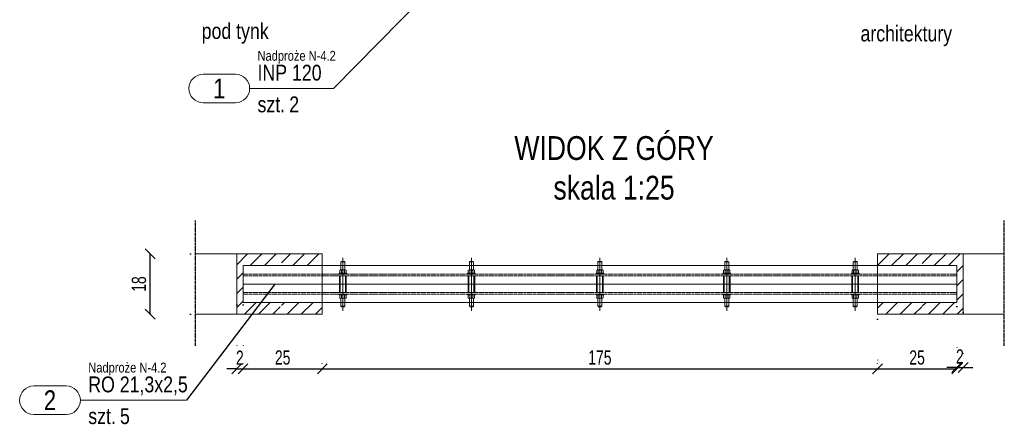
# Model space of a CAD drawing. Header units: millimetres. Extents: x 11149 to 111407, y -107619 to -23630.
# Tile 41 of 245: x 18678 to 18988, y -40217 to -40090. Entities that reach past the tile are written whole.
import ezdxf
from ezdxf.enums import TextEntityAlignment as Align

# ---------------------------------------------------------------- set-up
doc = ezdxf.new("R2010")
doc.units = ezdxf.units.MM
doc.header["$LTSCALE"] = 2
for name, pattern in [('CENTER2', [28.575, 19.05, -3.175, 3.175, -3.175]), ('DOT', [6.35, 0, -6.35]), ('HIDDEN', [9.525, 6.35, -3.175])]:
    doc.linetypes.add(name, pattern=pattern)
doc.layers.get('0').update_dxf_attribs({"plot": 0})
doc.layers.get('Defpoints').update_dxf_attribs({"color": 1})
for name, color, linetype, lineweight in [('e-cad_252', 252, 'HIDDEN', 9), ('e-cad_cienkie', 1, 'Continuous', 9), ('e-cad_opisy', 7, 'Continuous', 9), ('e-cad_osie', 22, 'CENTER2', 9), ('e-cad_stal_kontur', 222, 'Continuous', 20), ('e-cad_stal_ukryte', 222, 'HIDDEN', 9), ('e-cad_wymiary', 4, 'Continuous', 9)]:
    doc.layers.add(name, color=color, linetype=linetype, lineweight=lineweight)
doc.layers.add('e-cad_rzutnie', color=61, linetype='Continuous', lineweight=9, plot=False)
doc.layers.add('e-cad_ukryte', color=30, linetype='HIDDEN')
doc.styles.add('e-cad_1', font='arial.ttf', dxfattribs={"width": 0.7})
doc.styles.add('e-cad_2', font='arial.ttf', dxfattribs={"width": 0.8})
doc.dimstyles.new('e-cad_1_25_[cm]', dxfattribs={"dimscale": 2.5, "dimtxt": 1.8, "dimasz": 1.25, "dimexe": 1.25, "dimexo": 0.625, "dimgap": 0.5, "dimtad": 1, "dimdec": 0, "dimrnd": 1, "dimzin": 1, "dimtxsty": 'e-cad_1', "dimblk": 'OBLIQUE', "dimcen": 2.5, "dimclrd": 256, "dimclre": 252, "dimclrt": 7, "dimadec": 0, "dimazin": 0, "dimtfac": 1, "dimtix": 1, "dimtmove": 2, "dimatfit": 3, "dimldrblk": 'NONE', "dimfxl": 60, "dimfxlon": 1, "dimarcsym": 0})

# ---------------------------------------------------------------- blocks, each defined once
blk = doc.blocks.new('_OBLIQUE')
at = {"color": 0, "linetype": 'ByBlock', "lineweight": -2}
blk.add_line((-0.5, -0.5), (0.5, 0.5), dxfattribs=at)
blk = doc.blocks.new('*D3199')
at = {"layer": 'Defpoints', "color": 0, "ltscale": 0.5}
for p in [(18746.4, -40178.02), (18748.4, -40178.02), (18748.4, -40199.77)]:
    blk.add_point(p, dxfattribs=at)
at = {"layer": 'e-cad_wymiary', "color": 252, "linetype": 'DOT', "lineweight": -2}
for p, q in [((18746.4, -40179.59), (18746.4, -40202.9)), ((18748.4, -40179.59), (18748.4, -40202.9))]:
    blk.add_line(p, q, dxfattribs=at)
at = {"layer": 'e-cad_wymiary', "lineweight": -2}
for p, q in [((18746.4, -40199.77), (18743.27, -40199.77)), ((18746.4, -40199.77), (18748.4, -40199.77)), ((18748.4, -40199.77), (18751.52, -40199.77))]:
    blk.add_line(p, q, dxfattribs=at)
at = {"layer": 'e-cad_wymiary', "lineweight": -2, "ltscale": 0.5, "xscale": 3.125, "yscale": 3.125, "zscale": 3.125}
blk.add_blockref('_OBLIQUE', (18746.4, -40199.77), dxfattribs=at)
at = {"layer": 'e-cad_wymiary', "lineweight": -2, "ltscale": 0.5, "xscale": 3.125, "yscale": 3.125, "zscale": 3.125, "rotation": 180}
blk.add_blockref('_OBLIQUE', (18748.4, -40199.77), dxfattribs=at)
at = {"layer": 'e-cad_wymiary', "color": 7, "ltscale": 0.5, "insert": (18747.4, -40196.26), "char_height": 4.5, "attachment_point": 5, "style": 'e-cad_1'}
blk.add_mtext('2', dxfattribs=at)
blk = doc.blocks.new('_None')
blk = doc.blocks.new('*D3203')
at = {"layer": 'Defpoints', "color": 0, "ltscale": 0.5}
for p in [(18719.15, -40163.54), (18733.4, -40163.54), (18733.4, -40182.54)]:
    blk.add_point(p, dxfattribs=at)
at = {"layer": 'e-cad_wymiary', "color": 252, "linetype": 'DOT', "lineweight": -2}
for p, q in [((18731.83, -40163.54), (18716.03, -40163.54)), ((18731.83, -40182.54), (18716.03, -40182.54))]:
    blk.add_line(p, q, dxfattribs=at)
at = {"layer": 'e-cad_wymiary', "lineweight": -2}
blk.add_line((18719.15, -40182.54), (18719.15, -40163.54), dxfattribs=at)
at = {"layer": 'e-cad_wymiary', "lineweight": -2, "ltscale": 0.5, "xscale": 3.125, "yscale": 3.125, "zscale": 3.125}
for p, rotation in [((18719.15, -40163.54), 90), ((18719.15, -40182.54), 270)]:
    blk.add_blockref('_OBLIQUE', p, dxfattribs=dict(at, rotation=rotation))
at = {"layer": 'e-cad_wymiary', "color": 7, "ltscale": 0.5, "insert": (18715.61, -40173.04), "char_height": 4.5, "attachment_point": 5, "rotation": 90, "style": 'e-cad_1'}
blk.add_mtext('18', dxfattribs=at)
blk = doc.blocks.new('*D3204')
at = {"layer": 'Defpoints', "color": 0, "ltscale": 0.5}
for p in [(18748.4, -40199.77), (18773.4, -40199.77), (18773.4, -40199.77)]:
    blk.add_point(p, dxfattribs=at)
at = {"layer": 'e-cad_wymiary', "color": 252, "linetype": 'DOT', "lineweight": -2}
for p, q in [((18748.4, -40198.21), (18748.4, -40196.65)), ((18773.4, -40198.21), (18773.4, -40196.65))]:
    blk.add_line(p, q, dxfattribs=at)
at = {"layer": 'e-cad_wymiary', "lineweight": -2}
blk.add_line((18748.4, -40199.77), (18773.4, -40199.77), dxfattribs=at)
at = {"layer": 'e-cad_wymiary', "lineweight": -2, "ltscale": 0.5, "xscale": 3.125, "yscale": 3.125, "zscale": 3.125, "rotation": 180}
blk.add_blockref('_OBLIQUE', (18748.4, -40199.77), dxfattribs=at)
at = {"layer": 'e-cad_wymiary', "lineweight": -2, "ltscale": 0.5, "xscale": 3.125, "yscale": 3.125, "zscale": 3.125}
blk.add_blockref('_OBLIQUE', (18773.4, -40199.77), dxfattribs=at)
at = {"layer": 'e-cad_wymiary', "color": 7, "ltscale": 0.5, "insert": (18760.9, -40196.22), "char_height": 4.5, "attachment_point": 5, "style": 'e-cad_1'}
blk.add_mtext('25', dxfattribs=at)
blk = doc.blocks.new('*D3205')
at = {"layer": 'Defpoints', "color": 0, "ltscale": 0.5}
for p in [(18973.4, -40178.54), (18948.4, -40182.54), (18973.4, -40199.77)]:
    blk.add_point(p, dxfattribs=at)
at = {"layer": 'e-cad_wymiary', "color": 252, "linetype": 'DOT', "lineweight": -2}
for p, q in [((18973.4, -40180.1), (18973.4, -40202.9)), ((18948.4, -40184.1), (18948.4, -40202.9))]:
    blk.add_line(p, q, dxfattribs=at)
at = {"layer": 'e-cad_wymiary', "lineweight": -2}
blk.add_line((18948.4, -40199.77), (18973.4, -40199.77), dxfattribs=at)
at = {"layer": 'e-cad_wymiary', "lineweight": -2, "ltscale": 0.5, "xscale": 3.125, "yscale": 3.125, "zscale": 3.125, "rotation": 180}
blk.add_blockref('_OBLIQUE', (18948.4, -40199.77), dxfattribs=at)
at = {"layer": 'e-cad_wymiary', "lineweight": -2, "ltscale": 0.5, "xscale": 3.125, "yscale": 3.125, "zscale": 3.125}
blk.add_blockref('_OBLIQUE', (18973.4, -40199.77), dxfattribs=at)
at = {"layer": 'e-cad_wymiary', "color": 7, "ltscale": 0.5, "insert": (18960.9, -40196.22), "char_height": 4.5, "attachment_point": 5, "style": 'e-cad_1'}
blk.add_mtext('25', dxfattribs=at)
blk = doc.blocks.new('*D3206')
at = {"layer": 'Defpoints', "color": 0, "ltscale": 0.5}
for p in [(18973.4, -40178.54), (18975.4, -40180.43), (18975.4, -40199.38)]:
    blk.add_point(p, dxfattribs=at)
at = {"layer": 'e-cad_wymiary', "color": 252, "linetype": 'DOT', "lineweight": -2}
for p, q in [((18973.4, -40180.1), (18973.4, -40202.51)), ((18975.4, -40181.99), (18975.4, -40202.51))]:
    blk.add_line(p, q, dxfattribs=at)
at = {"layer": 'e-cad_wymiary', "lineweight": -2}
for p, q in [((18973.4, -40199.38), (18970.27, -40199.38)), ((18973.4, -40199.38), (18975.4, -40199.38)), ((18975.4, -40199.38), (18978.52, -40199.38))]:
    blk.add_line(p, q, dxfattribs=at)
at = {"layer": 'e-cad_wymiary', "lineweight": -2, "ltscale": 0.5, "xscale": 3.125, "yscale": 3.125, "zscale": 3.125}
blk.add_blockref('_OBLIQUE', (18973.4, -40199.38), dxfattribs=at)
at = {"layer": 'e-cad_wymiary', "lineweight": -2, "ltscale": 0.5, "xscale": 3.125, "yscale": 3.125, "zscale": 3.125, "rotation": 180}
blk.add_blockref('_OBLIQUE', (18975.4, -40199.38), dxfattribs=at)
at = {"layer": 'e-cad_wymiary', "color": 7, "ltscale": 0.5, "insert": (18974.4, -40195.87), "char_height": 4.5, "attachment_point": 5, "style": 'e-cad_1'}
blk.add_mtext('2', dxfattribs=at)
blk = doc.blocks.new('*D3207')
at = {"layer": 'Defpoints', "color": 0, "ltscale": 0.5}
for p in [(18773.4, -40199.77), (18948.4, -40199.77), (18948.4, -40199.77)]:
    blk.add_point(p, dxfattribs=at)
at = {"layer": 'e-cad_wymiary', "color": 252, "linetype": 'DOT', "lineweight": -2}
for p, q in [((18773.4, -40198.21), (18773.4, -40196.65)), ((18948.4, -40198.21), (18948.4, -40196.65))]:
    blk.add_line(p, q, dxfattribs=at)
at = {"layer": 'e-cad_wymiary', "lineweight": -2}
blk.add_line((18773.4, -40199.77), (18948.4, -40199.77), dxfattribs=at)
at = {"layer": 'e-cad_wymiary', "lineweight": -2, "ltscale": 0.5, "xscale": 3.125, "yscale": 3.125, "zscale": 3.125, "rotation": 180}
blk.add_blockref('_OBLIQUE', (18773.4, -40199.77), dxfattribs=at)
at = {"layer": 'e-cad_wymiary', "lineweight": -2, "ltscale": 0.5, "xscale": 3.125, "yscale": 3.125, "zscale": 3.125}
blk.add_blockref('_OBLIQUE', (18948.4, -40199.77), dxfattribs=at)
at = {"layer": 'e-cad_wymiary', "color": 7, "ltscale": 0.5, "insert": (18860.9, -40196.22), "char_height": 4.5, "attachment_point": 5, "style": 'e-cad_1'}
blk.add_mtext('175', dxfattribs=at)
blk = doc.blocks.new('e-cad_StalOpis_2')
at = {"layer": 'e-cad_cienkie', "ltscale": 0.4}
blk.add_lwpolyline([(-14.87, 1.8), (-10.78, 1.8, -0.991311), (-10.78, -1.8), (-14.87, -1.8, -0.991311)], format="xyb", close=True, dxfattribs=at)
at = {"layer": 'e-cad_cienkie'}
blk.add_lwpolyline([(0, 0), (-9, 0)], dxfattribs=at)
at = {"layer": 'e-cad_opisy', "ltscale": 0.04, "style": 'e-cad_1', "width": 0.8}
for tag, p in [('PROFIL', (-8, 1)), ('s_2', (-8, -3)), ('ILOSC', (-4, -3))]:
    blk.add_attdef(tag, p, '', height=2, dxfattribs=at)
at = {"layer": 'e-cad_opisy', "ltscale": 0.04, "style": 'e-cad_1', "width": 0.95, "flags": 1}
blk.add_attdef('s_1', text='', height=2, dxfattribs=at).set_placement((30.3, 1), align=Align.CENTER)
at = {"layer": 'e-cad_opisy', "color": 9, "ltscale": 0.04, "style": 'e-cad_1', "width": 0.8}
blk.add_attdef('NR', text='', height=2.5, dxfattribs=at).set_placement((-12.83, 0), align=Align.MIDDLE_CENTER)
at = {"layer": 'e-cad_opisy', "ltscale": 0.04, "style": 'e-cad_1', "width": 0.8, "flags": 1}
for tag, p in [('MASA', (0, -15)), ('OBWOD', (0, -20)), ('GATUNEK_STALI', (0, -25))]:
    blk.add_attdef(tag, p, '', height=3, dxfattribs=at)
at = {"layer": 'e-cad_rzutnie', "ltscale": 0.04, "style": 'e-cad_1', "width": 0.8}
blk.add_attdef('POZYCJA', (-8, 3.5), '', height=1.25, dxfattribs=at)
at = {"layer": 'e-cad_rzutnie', "ltscale": 0.04, "style": 'e-cad_1', "width": 0.8, "flags": 1}
blk.add_attdef('DLUGOSC', text='', height=1.25, dxfattribs=at).set_placement((-12.83, -2.05), align=Align.TOP_CENTER)

msp = doc.modelspace()

# ---------------------------------------------------------------- hatches: boundary and pattern name
at = {"layer": 'e-cad_252', "ltscale": 10}
h = msp.add_hatch(dxfattribs=at)
h.set_pattern_fill('ANSI31', color=256)
h.set_pattern_definition([(45, (16839.0018, -44629.2825), (-2.245064, 2.245064), [])])
h.paths.add_polyline_path([(18746.4, -40182.54), (18746.4, -40163.54), (18773.4, -40163.54), (18773.4, -40167.24), (18760.53, -40167.24), (18760.53, -40166.04), (18760.38, -40165.89), (18759.9, -40165.89), (18759.41, -40165.89), (18759.26, -40166.04), (18759.26, -40167.24), (18748.4, -40167.24), (18748.4, -40169.89), (18748.4, -40170.4), (18748.4, -40173.04), (18748.4, -40175.69), (18748.4, -40176.2), (18748.4, -40178.84), (18759.26, -40178.84), (18759.26, -40180.05), (18759.41, -40180.2), (18759.9, -40180.2), (18760.38, -40180.2), (18760.53, -40180.05), (18760.53, -40178.84), (18773.4, -40178.84), (18773.4, -40182.54)])
h = msp.add_hatch(dxfattribs=at)
h.set_pattern_fill('ANSI31', color=256)
h.set_pattern_definition([(45, (16911.0018, -44629.2825), (-2.245064, 2.245064), [])])
h.paths.add_polyline_path([(18948.4, -40178.84), (18961.26, -40178.84), (18961.26, -40180.05), (18961.41, -40180.2), (18961.9, -40180.2), (18962.38, -40180.2), (18962.53, -40180.05), (18962.53, -40178.84), (18973.4, -40178.84), (18973.4, -40176.2), (18973.4, -40175.69), (18973.4, -40173.04), (18973.4, -40170.4), (18973.4, -40169.89), (18973.4, -40167.24), (18962.53, -40167.24), (18962.53, -40166.04), (18962.38, -40165.89), (18961.9, -40165.89), (18961.41, -40165.89), (18961.26, -40166.04), (18961.26, -40167.24), (18948.4, -40167.24), (18948.4, -40163.54), (18975.4, -40163.54), (18975.4, -40182.54), (18948.4, -40182.54)])

# ---------------------------------------------------------------- linework, layer by layer
at = {"layer": 'e-cad_cienkie'}
for p, q in [((18772.98, -40111.38), (18776.89, -40111.38)), ((18719.62, -40209.68), (18730.62, -40209.68))]:
    msp.add_line(p, q, dxfattribs=at)
at = {"layer": 'e-cad_opisy'}
for p, q in [((18733.4, -40163.54), (18773.4, -40163.54)), ((18746.4, -40163.54), (18746.4, -40182.54)), ((18773.4, -40182.54), (18773.4, -40163.54)), ((18948.4, -40182.54), (18948.4, -40163.54)), ((18988.4, -40163.54), (18948.4, -40163.54)), ((18975.4, -40163.54), (18975.4, -40182.54)), ((18733.4, -40182.54), (18773.4, -40182.54)), ((18988.4, -40182.54), (18948.4, -40182.54))]:
    msp.add_line(p, q, dxfattribs=at)
at = {"layer": 'e-cad_opisy', "color": 0, "linetype": 'HIDDEN', "ltscale": 4}
for p, q in [((18779.26, -40166.04), (18780.53, -40166.04)), ((18779.41, -40165.89), (18780.38, -40165.89)), ((18819.76, -40166.04), (18821.03, -40166.04)), ((18819.91, -40165.89), (18820.88, -40165.89)), ((18860.26, -40166.04), (18861.53, -40166.04)), ((18860.41, -40165.89), (18861.38, -40165.89)), ((18900.26, -40166.04), (18901.53, -40166.04)), ((18900.41, -40165.89), (18901.38, -40165.89)), ((18940.76, -40166.04), (18942.03, -40166.04)), ((18940.91, -40165.89), (18941.88, -40165.89)), ((18779.26, -40180.05), (18780.53, -40180.05)), ((18779.41, -40180.2), (18780.38, -40180.2)), ((18819.76, -40180.05), (18821.03, -40180.05)), ((18819.91, -40180.2), (18820.88, -40180.2)), ((18860.26, -40180.05), (18861.53, -40180.05)), ((18860.41, -40180.2), (18861.38, -40180.2)), ((18900.26, -40180.05), (18901.53, -40180.05)), ((18900.41, -40180.2), (18901.38, -40180.2)), ((18940.76, -40180.05), (18942.03, -40180.05)), ((18940.91, -40180.2), (18941.88, -40180.2))]:
    msp.add_line(p, q, dxfattribs=at)
for points in [[(18779.41, -40165.89), (18779.26, -40166.04), (18779.26, -40168.6)], [(18780.38, -40165.89), (18780.53, -40166.04), (18780.53, -40168.6)], [(18819.91, -40165.89), (18819.76, -40166.04), (18819.76, -40168.6)], [(18820.88, -40165.89), (18821.03, -40166.04), (18821.03, -40168.6)], [(18860.41, -40165.89), (18860.26, -40166.04), (18860.26, -40168.6)], [(18861.38, -40165.89), (18861.53, -40166.04), (18861.53, -40168.6)], [(18900.41, -40165.89), (18900.26, -40166.04), (18900.26, -40168.6)], [(18901.38, -40165.89), (18901.53, -40166.04), (18901.53, -40168.6)], [(18940.91, -40165.89), (18940.76, -40166.04), (18940.76, -40168.6)], [(18941.88, -40165.89), (18942.03, -40166.04), (18942.03, -40168.6)], [(18779.41, -40180.2), (18779.26, -40180.05), (18779.26, -40177.49)], [(18780.38, -40180.2), (18780.53, -40180.05), (18780.53, -40177.49)], [(18819.91, -40180.2), (18819.76, -40180.05), (18819.76, -40177.49)], [(18820.88, -40180.2), (18821.03, -40180.05), (18821.03, -40177.49)], [(18860.41, -40180.2), (18860.26, -40180.05), (18860.26, -40177.49)], [(18861.38, -40180.2), (18861.53, -40180.05), (18861.53, -40177.49)], [(18900.41, -40180.2), (18900.26, -40180.05), (18900.26, -40177.49)], [(18901.38, -40180.2), (18901.53, -40180.05), (18901.53, -40177.49)], [(18940.91, -40180.2), (18940.76, -40180.05), (18940.76, -40177.49)], [(18941.88, -40180.2), (18942.03, -40180.05), (18942.03, -40177.49)]]:
    msp.add_lwpolyline(points, dxfattribs=at)
at = {"layer": 'e-cad_opisy'}
for points in [[(18781.1, -40169.89), (18778.7, -40169.89), (18778.7, -40169.64), (18781.1, -40169.64), (18781.1, -40169.89)], [(18778.9, -40168.7), (18778.9, -40169.53)], [(18780.64, -40168.6), (18779.15, -40168.6)], [(18780.64, -40169.64), (18779.15, -40169.64)], [(18779.4, -40168.6), (18779.4, -40169.64)], [(18780.39, -40168.6), (18780.39, -40169.64)], [(18780.89, -40168.7), (18780.89, -40169.53)], [(18821.6, -40169.89), (18819.2, -40169.89), (18819.2, -40169.64), (18821.6, -40169.64), (18821.6, -40169.89)], [(18819.4, -40168.7), (18819.4, -40169.53)], [(18821.14, -40168.6), (18819.65, -40168.6)], [(18821.14, -40169.64), (18819.65, -40169.64)], [(18819.9, -40168.6), (18819.9, -40169.64)], [(18820.89, -40168.6), (18820.89, -40169.64)], [(18821.39, -40168.7), (18821.39, -40169.53)], [(18862.1, -40169.89), (18859.7, -40169.89), (18859.7, -40169.64), (18862.1, -40169.64), (18862.1, -40169.89)], [(18859.9, -40168.7), (18859.9, -40169.53)], [(18861.64, -40168.6), (18860.15, -40168.6)], [(18861.64, -40169.64), (18860.15, -40169.64)], [(18860.4, -40168.6), (18860.4, -40169.64)], [(18861.39, -40168.6), (18861.39, -40169.64)], [(18861.89, -40168.7), (18861.89, -40169.53)], [(18902.1, -40169.89), (18899.7, -40169.89), (18899.7, -40169.64), (18902.1, -40169.64), (18902.1, -40169.89)], [(18899.9, -40168.7), (18899.9, -40169.53)], [(18901.64, -40168.6), (18900.15, -40168.6)], [(18901.64, -40169.64), (18900.15, -40169.64)], [(18900.4, -40168.6), (18900.4, -40169.64)], [(18901.39, -40168.6), (18901.39, -40169.64)], [(18901.89, -40168.7), (18901.89, -40169.53)], [(18942.6, -40169.89), (18940.2, -40169.89), (18940.2, -40169.64), (18942.6, -40169.64), (18942.6, -40169.89)], [(18940.4, -40168.7), (18940.4, -40169.53)], [(18942.14, -40168.6), (18940.65, -40168.6)], [(18942.14, -40169.64), (18940.65, -40169.64)], [(18940.9, -40168.6), (18940.9, -40169.64)], [(18941.89, -40168.6), (18941.89, -40169.64)], [(18942.39, -40168.7), (18942.39, -40169.53)], [(18781.1, -40176.2), (18778.7, -40176.2), (18778.7, -40176.45), (18781.1, -40176.45), (18781.1, -40176.2)], [(18778.9, -40177.38), (18778.9, -40176.55)], [(18780.64, -40176.45), (18779.15, -40176.45)], [(18780.64, -40177.49), (18779.15, -40177.49)], [(18779.4, -40177.49), (18779.4, -40176.45)], [(18780.39, -40177.49), (18780.39, -40176.45)], [(18780.89, -40177.38), (18780.89, -40176.55)], [(18821.6, -40176.2), (18819.2, -40176.2), (18819.2, -40176.45), (18821.6, -40176.45), (18821.6, -40176.2)], [(18819.4, -40177.38), (18819.4, -40176.55)], [(18821.14, -40176.45), (18819.65, -40176.45)], [(18821.14, -40177.49), (18819.65, -40177.49)], [(18819.9, -40177.49), (18819.9, -40176.45)], [(18820.89, -40177.49), (18820.89, -40176.45)], [(18821.39, -40177.38), (18821.39, -40176.55)], [(18862.1, -40176.2), (18859.7, -40176.2), (18859.7, -40176.45), (18862.1, -40176.45), (18862.1, -40176.2)], [(18859.9, -40177.38), (18859.9, -40176.55)], [(18861.64, -40176.45), (18860.15, -40176.45)], [(18861.64, -40177.49), (18860.15, -40177.49)], [(18860.4, -40177.49), (18860.4, -40176.45)], [(18861.39, -40177.49), (18861.39, -40176.45)], [(18861.89, -40177.38), (18861.89, -40176.55)], [(18902.1, -40176.2), (18899.7, -40176.2), (18899.7, -40176.45), (18902.1, -40176.45), (18902.1, -40176.2)], [(18899.9, -40177.38), (18899.9, -40176.55)], [(18901.64, -40176.45), (18900.15, -40176.45)], [(18901.64, -40177.49), (18900.15, -40177.49)], [(18900.4, -40177.49), (18900.4, -40176.45)], [(18901.39, -40177.49), (18901.39, -40176.45)], [(18901.89, -40177.38), (18901.89, -40176.55)], [(18942.6, -40176.2), (18940.2, -40176.2), (18940.2, -40176.45), (18942.6, -40176.45), (18942.6, -40176.2)], [(18940.4, -40177.38), (18940.4, -40176.55)], [(18942.14, -40176.45), (18940.65, -40176.45)], [(18942.14, -40177.49), (18940.65, -40177.49)], [(18940.9, -40177.49), (18940.9, -40176.45)], [(18941.89, -40177.49), (18941.89, -40176.45)], [(18942.39, -40177.38), (18942.39, -40176.55)]]:
    msp.add_lwpolyline(points, dxfattribs=at)
for points in [[(18779.4, -40168.7, 0.419144), (18778.9, -40168.7)], [(18779.4, -40169.53, -0.419144), (18778.9, -40169.53)], [(18780.39, -40168.7, 0.209572), (18779.4, -40168.7)], [(18780.39, -40169.53, -0.209572), (18779.4, -40169.53)], [(18780.89, -40168.7, 0.419144), (18780.39, -40168.7)], [(18780.89, -40169.53, -0.419144), (18780.39, -40169.53)], [(18819.9, -40168.7, 0.419144), (18819.4, -40168.7)], [(18819.9, -40169.53, -0.419144), (18819.4, -40169.53)], [(18820.89, -40168.7, 0.209572), (18819.9, -40168.7)], [(18820.89, -40169.53, -0.209572), (18819.9, -40169.53)], [(18821.39, -40168.7, 0.419144), (18820.89, -40168.7)], [(18821.39, -40169.53, -0.419144), (18820.89, -40169.53)], [(18860.4, -40168.7, 0.419144), (18859.9, -40168.7)], [(18860.4, -40169.53, -0.419144), (18859.9, -40169.53)], [(18861.39, -40168.7, 0.209572), (18860.4, -40168.7)], [(18861.39, -40169.53, -0.209572), (18860.4, -40169.53)], [(18861.89, -40168.7, 0.419144), (18861.39, -40168.7)], [(18861.89, -40169.53, -0.419144), (18861.39, -40169.53)], [(18900.4, -40168.7, 0.419144), (18899.9, -40168.7)], [(18900.4, -40169.53, -0.419144), (18899.9, -40169.53)], [(18901.39, -40168.7, 0.209572), (18900.4, -40168.7)], [(18901.39, -40169.53, -0.209572), (18900.4, -40169.53)], [(18901.89, -40168.7, 0.419144), (18901.39, -40168.7)], [(18901.89, -40169.53, -0.419144), (18901.39, -40169.53)], [(18940.9, -40168.7, 0.419144), (18940.4, -40168.7)], [(18940.9, -40169.53, -0.419144), (18940.4, -40169.53)], [(18941.89, -40168.7, 0.209572), (18940.9, -40168.7)], [(18941.89, -40169.53, -0.209572), (18940.9, -40169.53)], [(18942.39, -40168.7, 0.419144), (18941.89, -40168.7)], [(18942.39, -40169.53, -0.419144), (18941.89, -40169.53)], [(18779.4, -40176.55, 0.419144), (18778.9, -40176.55)], [(18779.4, -40177.38, -0.419144), (18778.9, -40177.38)], [(18780.39, -40176.55, 0.209572), (18779.4, -40176.55)], [(18780.39, -40177.38, -0.209572), (18779.4, -40177.38)], [(18780.89, -40176.55, 0.419144), (18780.39, -40176.55)], [(18780.89, -40177.38, -0.419144), (18780.39, -40177.38)], [(18819.9, -40176.55, 0.419144), (18819.4, -40176.55)], [(18819.9, -40177.38, -0.419144), (18819.4, -40177.38)], [(18820.89, -40176.55, 0.209572), (18819.9, -40176.55)], [(18820.89, -40177.38, -0.209572), (18819.9, -40177.38)], [(18821.39, -40176.55, 0.419144), (18820.89, -40176.55)], [(18821.39, -40177.38, -0.419144), (18820.89, -40177.38)], [(18860.4, -40176.55, 0.419144), (18859.9, -40176.55)], [(18860.4, -40177.38, -0.419144), (18859.9, -40177.38)], [(18861.39, -40176.55, 0.209572), (18860.4, -40176.55)], [(18861.39, -40177.38, -0.209572), (18860.4, -40177.38)], [(18861.89, -40176.55, 0.419144), (18861.39, -40176.55)], [(18861.89, -40177.38, -0.419144), (18861.39, -40177.38)], [(18900.4, -40176.55, 0.419144), (18899.9, -40176.55)], [(18900.4, -40177.38, -0.419144), (18899.9, -40177.38)], [(18901.39, -40176.55, 0.209572), (18900.4, -40176.55)], [(18901.39, -40177.38, -0.209572), (18900.4, -40177.38)], [(18901.89, -40176.55, 0.419144), (18901.39, -40176.55)], [(18901.89, -40177.38, -0.419144), (18901.39, -40177.38)], [(18940.9, -40176.55, 0.419144), (18940.4, -40176.55)], [(18940.9, -40177.38, -0.419144), (18940.4, -40177.38)], [(18941.89, -40176.55, 0.209572), (18940.9, -40176.55)], [(18941.89, -40177.38, -0.209572), (18940.9, -40177.38)], [(18942.39, -40176.55, 0.419144), (18941.89, -40176.55)], [(18942.39, -40177.38, -0.419144), (18941.89, -40177.38)]]:
    msp.add_lwpolyline(points, format="xyb", dxfattribs=at)
at = {"layer": 'e-cad_osie'}
for points in [[(18779.9, -40164.79), (18779.9, -40181.48)], [(18820.4, -40164.79), (18820.4, -40181.48)], [(18860.9, -40164.79), (18860.9, -40181.48)], [(18900.9, -40164.79), (18900.9, -40181.48)], [(18941.4, -40164.79), (18941.4, -40181.48)]]:
    msp.add_lwpolyline(points, dxfattribs=at)
at = {"layer": 'e-cad_stal_kontur'}
for points in [[(18748.4, -40167.24), (18973.4, -40167.24)], [(18748.4, -40167.24), (18748.4, -40173.04)], [(18973.4, -40173.04), (18973.4, -40167.24)], [(18748.4, -40173.04), (18973.4, -40173.04)], [(18748.4, -40173.04), (18748.4, -40178.84)], [(18748.4, -40173.04), (18973.4, -40173.04)], [(18973.4, -40178.84), (18973.4, -40173.04)], [(18748.4, -40178.84), (18973.4, -40178.84)]]:
    msp.add_lwpolyline(points, dxfattribs=at)
at = {"layer": 'e-cad_stal_kontur', "color": 0, "ltscale": 0.8}
for points in [[(18778.83, -40170.4), (18778.83, -40175.69), (18780.96, -40175.69), (18780.96, -40170.4)], [(18819.33, -40170.4), (18819.33, -40175.69), (18821.46, -40175.69), (18821.46, -40170.4)], [(18859.83, -40170.4), (18859.83, -40175.69), (18861.96, -40175.69), (18861.96, -40170.4)], [(18899.83, -40170.4), (18899.83, -40175.69), (18901.96, -40175.69), (18901.96, -40170.4)], [(18940.33, -40170.4), (18940.33, -40175.69), (18942.46, -40175.69), (18942.46, -40170.4)]]:
    msp.add_lwpolyline(points, close=True, dxfattribs=at)
at = {"layer": 'e-cad_stal_ukryte', "ltscale": 0.02}
for points in [[(18748.4, -40169.89), (18973.4, -40169.89)], [(18748.4, -40170.4), (18973.4, -40170.4)], [(18748.4, -40175.69), (18973.4, -40175.69)], [(18748.4, -40176.2), (18973.4, -40176.2)]]:
    msp.add_lwpolyline(points, dxfattribs=at)
at = {"layer": 'e-cad_stal_ukryte', "color": 0, "ltscale": 0.8}
for points in [[(18779.08, -40170.4), (18779.08, -40175.69)], [(18780.71, -40170.4), (18780.71, -40175.69)], [(18819.58, -40170.4), (18819.58, -40175.69)], [(18821.21, -40170.4), (18821.21, -40175.69)], [(18860.08, -40170.4), (18860.08, -40175.69)], [(18861.71, -40170.4), (18861.71, -40175.69)], [(18900.08, -40170.4), (18900.08, -40175.69)], [(18901.71, -40170.4), (18901.71, -40175.69)], [(18940.58, -40170.4), (18940.58, -40175.69)], [(18942.21, -40170.4), (18942.21, -40175.69)]]:
    msp.add_lwpolyline(points, dxfattribs=at)
at = {"layer": 'e-cad_ukryte', "ltscale": 0.02}
for p, q in [((18733.4, -40192.54), (18733.4, -40153.04)), ((18988.4, -40192.54), (18988.4, -40153.04))]:
    msp.add_line(p, q, dxfattribs=at)

# ---------------------------------------------------------------- block references
at = {"layer": 'e-cad_opisy', "ltscale": 0.5, "xscale": 2.5, "yscale": 2.5, "zscale": 2.5}
for p, values in [((18772.98, -40111.38), {'NR': '1', 'PROFIL': 'INP 120', 'ILOSC': '2', 'POZYCJA': 'Nadproże N-4.2', 's_2': 'szt.'}), ((18719.62, -40209.68), {'NR': '2', 'PROFIL': 'RO 21,3x2,5', 'ILOSC': '5', 'POZYCJA': 'Nadproże N-4.2', 's_2': 'szt.'})]:
    msp.add_blockref('e-cad_StalOpis_2', p, dxfattribs=at).add_auto_attribs(values)

# ---------------------------------------------------------------- texts
at = {"layer": 'e-cad_opisy', "style": 'e-cad_1', "width": 0.8}
for s, p in [('pod tynk', (18735.37, -40095.75)), ('architektury', (18943.06, -40096.53))]:
    msp.add_text(s, height=5, dxfattribs=at).set_placement(p)
at = {"layer": 'e-cad_opisy', "ltscale": 0.8, "insert": (18865.37, -40146.51), "char_height": 7.5, "width": 113.777, "attachment_point": 8, "style": 'e-cad_2'}
msp.add_mtext('WIDOK Z GÓRY\\Pskala 1:25', dxfattribs=at)

# ---------------------------------------------------------------- dimensions: what is measured, and where the dimension line sits
at = {"layer": 'e-cad_wymiary'}
dim = msp.add_linear_dim(base=(18719.15, -40163.54), p1=(18733.4, -40182.54), p2=(18733.4, -40163.54), angle=90, text='18', dimstyle='e-cad_1_25_[cm]', override={"dimtxsty": 'e-cad_1'}, dxfattribs=at)
dim.commit()
dim.dimension.update_dxf_attribs({"geometry": '*D3203', "text_midpoint": (18715.61, -40173.04)})
for base, p1, p2, picture, middle in [((18748.4, -40199.77), (18746.4, -40178.02), (18748.4, -40178.02), '*D3199', (18747.4, -40196.26)), ((18973.4, -40199.77), (18948.4, -40182.54), (18973.4, -40178.54), '*D3205', (18960.9, -40196.22)), ((18975.4, -40199.38), (18973.4, -40178.54), (18975.4, -40180.43), '*D3206', (18974.4, -40195.87)), ((18773.4, -40199.77), (18748.4, -40199.77), (18773.4, -40199.77), '*D3204', (18760.9, -40196.22)), ((18948.4, -40199.77), (18773.4, -40199.77), (18948.4, -40199.77), '*D3207', (18860.9, -40196.22))]:
    dim = msp.add_linear_dim(base=base, p1=p1, p2=p2, dimstyle='e-cad_1_25_[cm]', dxfattribs=at)
    dim.commit()
    dim.dimension.update_dxf_attribs({"geometry": picture, "text_midpoint": middle})

# ---------------------------------------------------------------- leaders
at = {"layer": 'e-cad_cienkie', "has_arrowhead": 0}
for points in [[(18849, -40038.04), (18776.89, -40111.38)], [(18758.4, -40173.04), (18730.62, -40209.68)]]:
    msp.add_leader(points, dimstyle='e-cad_1_25_[cm]', override={"dimldrblk": 'None'}, dxfattribs=at)

doc.saveas('drawing.dxf')
